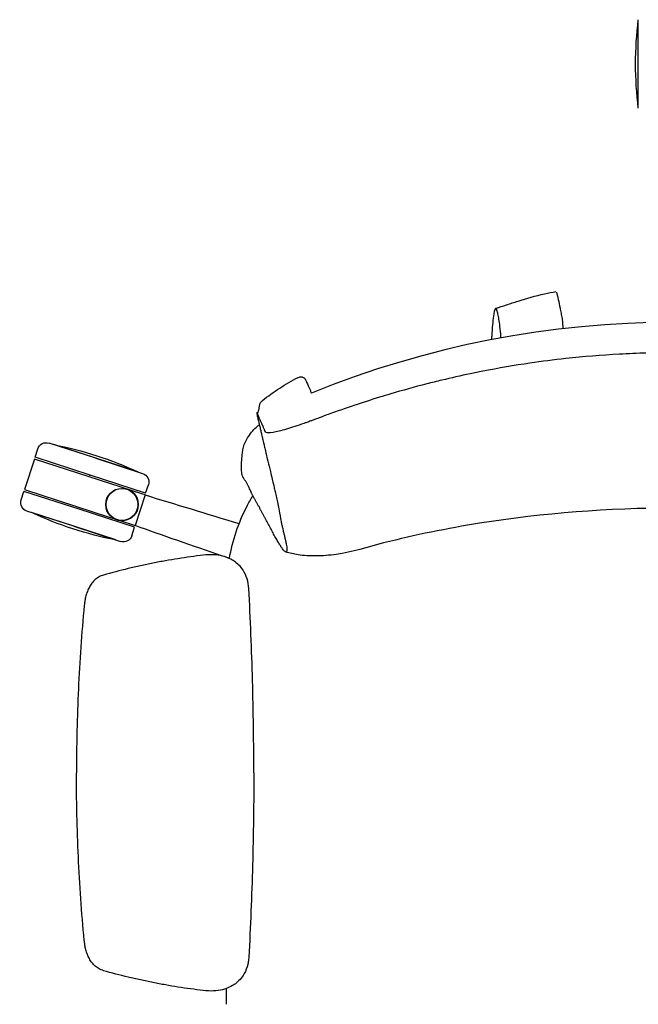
# Model space of a CAD drawing. Header units: metres. Extents: x 1.1 to 14.9, y -7.2 to 0.
# Tile 7 of 22: x 4.947 to 5.293, y -2.544 to -1.993. Entities that reach past the tile are written whole.
import ezdxf

# ---------------------------------------------------------------- set-up
doc = ezdxf.new("R2010")
doc.units = ezdxf.units.M
doc.header["$MEASUREMENT"] = 0
doc.layers.add('2D_Any', color=251, linetype='Continuous')
doc.layers.add('72_AIX_TNKFLEX_D3_FLEX_RUEDA_ESTANDAR', color=7, linetype='Continuous')

# ---------------------------------------------------------------- blocks, each defined once
blk = doc.blocks.new('72AIX_TNKFLEX_D3_CRON_RUEDA_1')
blk.add_circle((0, 0), 0.009000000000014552)
blk.add_point((0.009999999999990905, 0.02200000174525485, -0.06900000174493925))
blk = doc.blocks.new('2D_fLEX')
at = {"layer": '2D_Any'}
for p, q in [((-0.01960123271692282, 0.6612679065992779), (-0.01960123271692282, 0.6860159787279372)), ((-0.01960123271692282, 0.636519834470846), (-0.01960123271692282, 0.6612679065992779)), ((-0.3568676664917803, 0.441306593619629), (-0.3553230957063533, 0.4460602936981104)), ((-0.322867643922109, 0.4407756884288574), (-0.3490227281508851, 0.4492704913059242)), ((-0.32286764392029, 0.4407756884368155), (-0.3464044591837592, 0.4484232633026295)), ((-0.3259583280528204, 0.4312635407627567), (-0.3568676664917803, 0.4413065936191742)), ((-0.3228676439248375, 0.4407756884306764), (-0.2967146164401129, 0.4322745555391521)), ((-0.2993308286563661, 0.4331281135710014), (-0.3228676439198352, 0.4407756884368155)), ((-0.3571766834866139, 0.4403555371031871), (-0.3627389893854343, 0.4232365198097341)), ((-0.2965313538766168, 0.4206506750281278), (-0.3571766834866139, 0.4403555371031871)), ((-0.2950489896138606, 0.4212204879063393), (-0.3259583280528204, 0.4312635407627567)), ((-0.2950489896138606, 0.421220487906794), (-0.2935044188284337, 0.4259741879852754)), ((-0.3645925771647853, 0.417531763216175), (-0.3630480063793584, 0.4222854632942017)), ((-0.3321386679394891, 0.4122424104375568), (-0.3630480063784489, 0.4222854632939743)), ((-0.3627389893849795, 0.4232365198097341), (-0.3153736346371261, 0.4078465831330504)), ((-0.2953580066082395, 0.4202694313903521), (-0.3009203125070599, 0.4031504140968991)), ((-0.2953580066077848, 0.4202694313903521), (-0.2965313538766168, 0.4206506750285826)), ((-0.3352293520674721, 0.4027302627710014), (-0.3613823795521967, 0.4112313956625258)), ((-0.3352293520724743, 0.4027302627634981), (-0.3587661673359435, 0.4103778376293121)), ((-0.3012293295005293, 0.4021993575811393), (-0.3321386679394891, 0.4122424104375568)), ((-0.3153736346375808, 0.4078465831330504), (-0.3134762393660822, 0.4072300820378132)), ((-0.3352293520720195, 0.4027302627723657), (-0.3090742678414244, 0.3942354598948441)), ((-0.3116925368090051, 0.3950826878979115), (-0.3352293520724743, 0.4027302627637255)), ((-0.3134646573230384, 0.4072263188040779), (-0.3134646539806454, 0.4072263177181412)), ((-0.3134646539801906, 0.4072263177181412), (-0.3109064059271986, 0.4063950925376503)), ((-0.3109064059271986, 0.4063950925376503), (-0.310465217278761, 0.4062517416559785)), ((-0.3104652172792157, 0.4062517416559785), (-0.3100746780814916, 0.4061248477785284)), ((-0.3100746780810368, 0.4061248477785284), (-0.3009203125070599, 0.4031504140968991)), ((-0.3027739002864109, 0.3974456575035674), (-0.301229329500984, 0.4021993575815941))]:
    blk.add_line(p, q, dxfattribs=at)
blk.add_circle((-0.3081252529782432, 0.4149546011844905, -0.005026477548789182), 0.00900000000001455, dxfattribs=at)
at = {"layer": '2D_Any', "extrusion": (0, 0, -1)}
for centre, radius, start, end in [((-0.1840320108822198, 0.6612679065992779), 0.205131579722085, 353.070678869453, 6.929321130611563), ((0.3505678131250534, 0.4445152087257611), 0.004999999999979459, 18.00000000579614, 108.0000000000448), ((0.3857937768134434, 0.2471089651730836), 0.2051315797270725, 101.0706788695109, 114.9293211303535), ((0.2982597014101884, 0.4275192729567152), 0.005000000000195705, 108.0000000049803, 197.9999999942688), ((0.3598372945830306, 0.4159866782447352), 0.005000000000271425, 287.999999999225, 17.99999999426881), ((0.2723032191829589, 0.5963969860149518), 0.205131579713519, 281.0706788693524, 294.9293211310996), ((0.3075291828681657, 0.3989907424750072), 0.004999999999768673, 197.9999999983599, 287.9999999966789)]:
    blk.add_arc(centre, radius, start, end, dxfattribs=at)
at = {"layer": '2D_Any'}
for centre, radius, start, end in [((2.800171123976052e-05, -0.02102745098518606), 0.5378386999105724, 67.8315600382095, 112.1087343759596), ((-0.3081252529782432, 0.4149546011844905), 0.008999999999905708, 254.3163057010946, 60.4856897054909), ((-0.308125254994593, 0.4149545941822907), 0.008999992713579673, 253.6228429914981, 254.3163060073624)]:
    blk.add_arc(centre, radius, start, end, dxfattribs=at)
for centre, major_axis, ratio, start_param, end_param in [((-0.2077738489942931, 0.4820678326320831), (0.003001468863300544, 0.000335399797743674), 0.9963552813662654, 0.2356565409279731, 0.3256783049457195), ((-0.1914195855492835, 0.4789659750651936), (-0.0008538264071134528, 0.002875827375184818), 9.462662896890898e-05, 2.608948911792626e-06, 0.004773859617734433), ((-0.1742104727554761, 0.4633199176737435), (-0.003531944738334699, 0.007178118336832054), 0.1061957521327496, -0.03428790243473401, -1.96410534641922e-08), ((-0.2160832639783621, 0.4561650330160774), (0.002149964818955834, 0.001937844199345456), 0.0001098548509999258, -4.747172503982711e-07, 0.0004683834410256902), ((-0.3081252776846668, 0.4149545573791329), (0.004433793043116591, 0.007832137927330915), 0.0007170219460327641, 1.100533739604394e-08, 0.002868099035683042)]:
    blk.add_ellipse(centre, major_axis=major_axis, ratio=ratio, start_param=start_param, end_param=end_param, dxfattribs=at)
at = {"layer": '2D_Any', "extrusion": (0, 0, -1)}
blk.add_ellipse((-0.2052158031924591, 0.4762267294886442), major_axis=(0.002790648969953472, 0.001114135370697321), ratio=0.9957149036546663, start_param=-0.01381025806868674, end_param=0.0272822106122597, dxfattribs=at)
at = {"layer": '2D_Any'}
for points, knots in [([(-0.09934451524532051, 0.5245811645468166), (-0.0973456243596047, 0.5252510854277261), (-0.0953128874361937, 0.5259235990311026), (-0.09114101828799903, 0.5272810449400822), (-0.08898771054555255, 0.5279695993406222), (-0.0820075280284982, 0.5301506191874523), (-0.07714849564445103, 0.5316147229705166), (-0.06992093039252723, 0.533251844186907), (-0.06778628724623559, 0.5336700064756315), (-0.0656228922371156, 0.5339927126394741)], [0, 0, 0, 0, 0.00633566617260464, 0.00633566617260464, 0.01349146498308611, 0.01349146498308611, 0.02978367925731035, 0.02978367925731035, 0.03638421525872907, 0.03638421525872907, 0.03638421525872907, 0.03638421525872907]), ([(-0.06541081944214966, 0.5337486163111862), (-0.06502723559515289, 0.5323659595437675), (-0.06468956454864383, 0.5309664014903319), (-0.06401856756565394, 0.5279762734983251), (-0.06369385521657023, 0.5263845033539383), (-0.06318380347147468, 0.5238357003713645), (-0.06299776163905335, 0.5228933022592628), (-0.06260758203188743, 0.5209251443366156), (-0.06239715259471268, 0.519868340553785), (-0.06219457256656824, 0.5188775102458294)], [0, 0, 0, 0, 0.004304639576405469, 0.004304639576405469, 0.009504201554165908, 0.009504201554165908, 0.01246603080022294, 0.01246603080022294, 0.0155851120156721, 0.0155851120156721, 0.0155851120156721, 0.0155851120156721]), ([(-0.0985536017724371, 0.523292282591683), (-0.09859035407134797, 0.5234157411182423), (-0.09894274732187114, 0.5245995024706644), (-0.09963904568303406, 0.5250538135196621), (-0.1006493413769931, 0.5207590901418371), (-0.101308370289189, 0.5132729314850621), (-0.1016352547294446, 0.5076668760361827), (-0.1016733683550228, 0.5069825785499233)], [142.4320885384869, 142.4320885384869, 142.4320885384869, 142.4320885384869, 145.0307449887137, 167.3488695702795, 191.8412937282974, 220.5331145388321, 224.4008056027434, 224.4008056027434, 224.4008056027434, 224.4008056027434]), ([(-0.09634600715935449, 0.5079859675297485), (-0.09636814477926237, 0.5082977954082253), (-0.09652130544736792, 0.5103930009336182), (-0.09685450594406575, 0.5141855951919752), (-0.09743849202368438, 0.5185940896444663), (-0.09799068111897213, 0.5211767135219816), (-0.09839589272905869, 0.5226995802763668), (-0.0985536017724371, 0.523292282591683)], [59.45701128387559, 59.45701128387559, 59.45701128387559, 59.45701128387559, 64.2754460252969, 91.31461360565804, 112.7750438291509, 130.8895166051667, 142.4320885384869, 142.4320885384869, 142.4320885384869, 142.4320885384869]), ([(-0.06210857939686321, 0.5182480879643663), (-0.06198385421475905, 0.5169248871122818), (-0.06191826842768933, 0.5157475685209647), (-0.0618407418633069, 0.5141659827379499), (-0.06181892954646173, 0.5136625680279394), (-0.06180026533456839, 0.5131858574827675)], [0, 0, 0, 0, 0.004827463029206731, 0.004827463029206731, 0.007251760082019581, 0.007251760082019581, 0.007251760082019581, 0.007251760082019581]), ([(3.360993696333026e-05, 0.4998003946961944), (-0.004997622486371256, 0.4998001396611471), (-0.01002748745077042, 0.4997314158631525), (-0.02008675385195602, 0.4994567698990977), (-0.02511289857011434, 0.4992509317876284), (-0.04018178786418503, 0.4984279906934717), (-0.05020443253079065, 0.4976060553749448), (-0.06685508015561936, 0.4957853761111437), (-0.07350399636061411, 0.4949372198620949), (-0.08898082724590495, 0.4926717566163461), (-0.09777346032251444, 0.4911668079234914), (-0.1089089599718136, 0.4889786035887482), (-0.1112434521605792, 0.4885041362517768), (-0.1188877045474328, 0.4868996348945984), (-0.1241853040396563, 0.4857071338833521), (-0.1322575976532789, 0.4837687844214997), (-0.1350734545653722, 0.4830702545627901), (-0.1446722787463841, 0.4806073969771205), (-0.1514122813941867, 0.47874332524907), (-0.1601303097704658, 0.4761666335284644), (-0.1622181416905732, 0.4755368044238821), (-0.16929348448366, 0.4733606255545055), (-0.1740508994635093, 0.4718181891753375), (-0.1799756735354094, 0.4698174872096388), (-0.1814358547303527, 0.4693189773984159), (-0.1858600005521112, 0.4677947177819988), (-0.1879035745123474, 0.4670879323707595), (-0.1924563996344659, 0.4654435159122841), (-0.1934685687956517, 0.4650745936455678), (-0.1965057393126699, 0.4639513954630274), (-0.1972730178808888, 0.4636661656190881), (-0.1992166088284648, 0.4629406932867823), (-0.1997949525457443, 0.4627219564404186), (-0.2010494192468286, 0.4622526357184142), (-0.2015248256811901, 0.462075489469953), (-0.2022311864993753, 0.4618140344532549), (-0.202464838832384, 0.4617278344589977), (-0.2030726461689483, 0.4615044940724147), (-0.2034414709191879, 0.4613698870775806), (-0.2041987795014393, 0.4610952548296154), (-0.2045920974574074, 0.4609536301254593), (-0.2055195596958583, 0.4606219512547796), (-0.2060562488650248, 0.4604318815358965), (-0.2101090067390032, 0.4590113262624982), (-0.2134377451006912, 0.4579291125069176), (-0.2193435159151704, 0.4562046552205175), (-0.2218581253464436, 0.4555831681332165), (-0.2260083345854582, 0.4548848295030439), (-0.2271197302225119, 0.4549528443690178), (-0.2277619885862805, 0.4552161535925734), (-0.2278523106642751, 0.4552710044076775), (-0.2279900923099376, 0.455394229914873), (-0.2280352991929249, 0.4554550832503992), (-0.2281113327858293, 0.4556034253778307), (-0.2281274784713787, 0.4556541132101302), (-0.2282156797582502, 0.4558856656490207), (-0.2282358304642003, 0.4559414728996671), (-0.2283703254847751, 0.4562104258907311), (-0.2284517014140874, 0.4563694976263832), (-0.2285985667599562, 0.4567176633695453), (-0.2286351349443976, 0.4568742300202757), (-0.2288753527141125, 0.4573948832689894), (-0.228961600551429, 0.4575608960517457), (-0.2291828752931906, 0.4580648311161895), (-0.2292554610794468, 0.4582738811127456), (-0.2295506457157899, 0.4589912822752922), (-0.2296681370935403, 0.4592077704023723), (-0.2299228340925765, 0.4597419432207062), (-0.2300031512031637, 0.4599202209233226), (-0.2302008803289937, 0.4603959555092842), (-0.230307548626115, 0.4606647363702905), (-0.2305546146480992, 0.4612456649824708), (-0.230660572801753, 0.4614828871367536), (-0.2311421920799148, 0.4625594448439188), (-0.2311792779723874, 0.462667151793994), (-0.2315292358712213, 0.4634663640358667), (-0.2315844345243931, 0.463591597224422), (-0.231651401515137, 0.4637432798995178), (-0.2316687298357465, 0.4637824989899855), (-0.2317738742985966, 0.4640211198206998), (-0.2318653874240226, 0.4642307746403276), (-0.2319807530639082, 0.4644951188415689), (-0.2320153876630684, 0.4645744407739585), (-0.2320902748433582, 0.4647478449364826), (-0.2321307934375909, 0.4648424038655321), (-0.2322390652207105, 0.4650936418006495), (-0.2323143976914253, 0.4652669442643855), (-0.2324476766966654, 0.4655581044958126), (-0.2325065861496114, 0.465680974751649), (-0.2326057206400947, 0.4658784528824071), (-0.2326472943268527, 0.4659571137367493), (-0.2327021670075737, 0.4660517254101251), (-0.2327191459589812, 0.4660792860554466), (-0.2327881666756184, 0.4661825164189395), (-0.2328268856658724, 0.4662138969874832), (-0.2328523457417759, 0.4662064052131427)], [0, 0, 0, 0, 1.509369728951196, 1.509369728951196, 3.018978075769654, 3.018978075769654, 6.038004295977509, 6.038004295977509, 8.045456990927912, 8.045456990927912, 10.71213706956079, 10.71213706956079, 11.42054897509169, 11.42054897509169, 13.03543194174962, 13.03543194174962, 13.89046568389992, 13.89046568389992, 15.94446210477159, 15.94446210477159, 16.59211480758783, 16.59211480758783, 18.14505736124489, 18.14505736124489, 18.62549573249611, 18.62549573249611, 19.54529406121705, 19.54529406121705, 19.92912656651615, 19.92912656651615, 20.08358744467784, 20.08358744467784, 20.33250472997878, 20.33250472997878, 20.48196052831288, 20.48196052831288, 20.55593665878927, 20.55593665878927, 20.6746245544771, 20.6746245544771, 20.80294451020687, 20.80294451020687, 20.98127392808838, 20.98127392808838, 22.1595255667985, 22.1595255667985, 23.35081861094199, 23.35081861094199, 24.70846548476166, 24.70846548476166, 24.99997342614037, 24.99997342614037, 25.26813701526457, 25.26813701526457, 25.53513170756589, 25.53513170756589, 25.82969512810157, 25.82969512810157, 25.97650837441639, 25.97650837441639, 26.19714619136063, 26.19714619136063, 26.30772301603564, 26.30772301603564, 26.44205415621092, 26.44205415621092, 26.62878234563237, 26.62878234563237, 26.75444602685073, 26.75444602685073, 26.86240943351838, 26.86240943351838, 26.94736695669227, 26.94736695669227, 27.25597132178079, 27.25597132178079, 27.31444368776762, 27.31444368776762, 27.32628530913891, 27.32628530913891, 27.39293858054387, 27.39293858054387, 27.40758656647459, 27.40758656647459, 27.42453626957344, 27.42453626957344, 27.45336382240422, 27.45336382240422, 27.47984152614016, 27.47984152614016, 27.50321932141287, 27.50321932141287, 27.5147776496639, 27.5147776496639, 27.55371148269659, 27.55371148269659, 27.55371148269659, 27.55371148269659]), ([(-0.2097758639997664, 0.4860236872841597), (-0.2094623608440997, 0.4861838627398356), (-0.2091147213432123, 0.4862904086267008), (-0.2084734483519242, 0.4863766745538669), (-0.208170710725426, 0.4863696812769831), (-0.207661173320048, 0.4862910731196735), (-0.2074443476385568, 0.4862263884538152), (-0.2070582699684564, 0.4860709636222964), (-0.2068899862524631, 0.4859779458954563), (-0.2065577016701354, 0.4857637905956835), (-0.2064165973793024, 0.4856444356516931), (-0.2061401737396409, 0.4853855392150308), (-0.2060373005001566, 0.4852608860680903), (-0.2057653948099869, 0.484910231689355), (-0.2056647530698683, 0.484732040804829), (-0.2053054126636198, 0.4840696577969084), (-0.205126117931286, 0.4836203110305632), (-0.2049337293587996, 0.4830920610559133)], [0, 0, 0, 0, 0.001094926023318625, 0.001094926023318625, 0.002074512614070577, 0.002074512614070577, 0.002961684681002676, 0.002961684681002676, 0.003924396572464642, 0.003924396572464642, 0.005259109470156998, 0.005259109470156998, 0.007267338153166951, 0.007267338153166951, 0.01168658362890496, 0.01168658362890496, 0.02429162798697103, 0.02429162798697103, 0.02429162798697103, 0.02429162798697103]), ([(-0.2097758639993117, 0.4860236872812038), (-0.209775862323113, 0.4860236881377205), (-0.2097758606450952, 0.4860236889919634), (-0.209775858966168, 0.4860236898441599), (-0.209775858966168, 0.4860236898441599), (-0.2097758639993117, 0.4860236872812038), (-0.2097758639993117, 0.4860236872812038)], [31.15404722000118, 31.15404722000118, 31.15404722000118, 31.15404722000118, 31.1553392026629, 31.1553392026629, 31.1553392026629, 31.15533920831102, 31.15533920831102, 31.15533920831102, 31.15533920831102]), ([(-0.2321624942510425, 0.4664066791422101), (-0.231777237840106, 0.4677256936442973), (-0.23167451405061, 0.4682968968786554), (-0.2315205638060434, 0.4691591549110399), (-0.2314670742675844, 0.4694592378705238), (-0.2313549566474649, 0.4700706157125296), (-0.2312954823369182, 0.4703848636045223), (-0.2312368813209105, 0.4706804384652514)], [0, 0, 0, 0, 0.001740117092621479, 0.001740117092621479, 0.002650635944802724, 0.002650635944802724, 0.003606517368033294, 0.003606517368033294, 0.003606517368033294, 0.003606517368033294]), ([(-0.231236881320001, 0.4706804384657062), (-0.2312368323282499, 0.4706806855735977), (-0.2312367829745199, 0.4706809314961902), (-0.2312367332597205, 0.4706811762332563), (-0.2312367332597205, 0.4706811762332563), (-0.231236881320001, 0.4706804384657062), (-0.231236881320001, 0.4706804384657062)], [35.55275655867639, 35.55275655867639, 35.55275655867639, 35.55275655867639, 35.58255812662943, 35.58255812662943, 35.58255812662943, 35.5825588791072, 35.5825588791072, 35.5825588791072, 35.5825588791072]), ([(-0.231236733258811, 0.4706811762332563), (-0.2311889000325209, 0.4709166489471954), (-0.231107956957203, 0.4712211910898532), (-0.2308424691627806, 0.4718246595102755), (-0.2306732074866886, 0.4721127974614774), (-0.2302693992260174, 0.4726272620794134), (-0.2300353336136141, 0.4728647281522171), (-0.229755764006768, 0.4730883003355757)], [0, 0, 0, 0, 0.001376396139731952, 0.001376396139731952, 0.002585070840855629, 0.002585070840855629, 0.003728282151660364, 0.003728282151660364, 0.003728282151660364, 0.003728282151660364]), ([(-0.229755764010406, 0.473088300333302), (-0.2297555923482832, 0.4730884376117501), (-0.2297554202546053, 0.4730885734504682), (-0.2297552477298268, 0.4730887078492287), (-0.2297552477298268, 0.4730887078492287), (-0.229755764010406, 0.473088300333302), (-0.229755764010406, 0.473088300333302)], [37.82206296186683, 37.82206296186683, 37.82206296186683, 37.82206296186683, 37.85586373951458, 37.85586373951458, 37.85586373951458, 37.85586439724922, 37.85586439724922, 37.85586439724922, 37.85586439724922]), ([(-0.2328523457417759, 0.4662064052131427), (-0.2328550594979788, 0.4662056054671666), (-0.232857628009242, 0.4662043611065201), (-0.2328993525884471, 0.4661754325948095), (-0.2329023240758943, 0.4660319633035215), (-0.2328301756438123, 0.4654575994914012), (-0.2327409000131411, 0.464982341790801), (-0.2325434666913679, 0.4640675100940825), (-0.2324700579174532, 0.4637402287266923), (-0.2322195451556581, 0.4626560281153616), (-0.2320536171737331, 0.4619712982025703), (-0.2317522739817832, 0.4606997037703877), (-0.2316785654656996, 0.4603859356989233), (-0.2315679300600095, 0.4599136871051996), (-0.2315267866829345, 0.4597378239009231), (-0.231406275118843, 0.4592212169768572), (-0.2313262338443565, 0.4588763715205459), (-0.2309973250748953, 0.4574612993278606), (-0.2309110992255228, 0.4570946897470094), (-0.2305432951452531, 0.4555464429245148), (-0.2303882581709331, 0.454899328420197), (-0.2300895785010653, 0.4536434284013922), (-0.2299835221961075, 0.4531955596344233), (-0.2297799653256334, 0.4523341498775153), (-0.2296946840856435, 0.4519725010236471), (-0.2294458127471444, 0.4509143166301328), (-0.2292494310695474, 0.4500707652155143), (-0.2286450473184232, 0.4475023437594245), (-0.22843640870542, 0.4466213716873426), (-0.2280328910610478, 0.4449174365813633), (-0.2278392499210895, 0.444099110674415), (-0.2272339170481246, 0.4415326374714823), (-0.2272334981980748, 0.4415277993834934), (-0.2262180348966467, 0.4372196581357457), (-0.2257912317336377, 0.435411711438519), (-0.2249831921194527, 0.4319849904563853), (-0.2247504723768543, 0.4309977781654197), (-0.2232386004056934, 0.4245857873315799), (-0.2231372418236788, 0.4241564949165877), (-0.2221238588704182, 0.4198606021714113), (-0.2216191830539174, 0.4177212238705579), (-0.2210701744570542, 0.415393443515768)], [27.55371148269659, 27.55371148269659, 27.55371148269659, 27.55371148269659, 27.5578719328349, 27.5578719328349, 27.62548724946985, 27.62548724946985, 27.70522600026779, 27.70522600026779, 27.74266060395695, 27.74266060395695, 27.81993418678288, 27.81993418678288, 27.84588686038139, 27.84588686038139, 27.85995839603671, 27.85995839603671, 27.88967802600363, 27.88967802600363, 27.98063562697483, 27.98063562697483, 28.06264292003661, 28.06264292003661, 28.1087465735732, 28.1087465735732, 28.14264091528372, 28.14264091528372, 28.20856236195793, 28.20856236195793, 28.24269221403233, 28.24269221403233, 28.27580351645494, 28.27580351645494, 28.34241326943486, 28.34241326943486, 28.3969041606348, 28.3969041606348, 28.43097592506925, 28.43097592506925, 28.49751527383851, 28.49751527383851, 28.57060894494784, 28.57060894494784, 28.57060894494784, 28.57060894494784]), ([(-0.2406510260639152, 0.4454679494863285), (-0.2403831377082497, 0.4474133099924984), (-0.2396287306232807, 0.4494450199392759), (-0.2373124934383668, 0.4535155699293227), (-0.2356985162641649, 0.4556147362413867), (-0.2331653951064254, 0.4581595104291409), (-0.2325482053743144, 0.458737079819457), (-0.2319011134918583, 0.4593011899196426)], [0, 0, 0, 0, 0.009008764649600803, 0.009008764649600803, 0.01811997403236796, 0.01811997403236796, 0.0208408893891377, 0.0208408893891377, 0.0208408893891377, 0.0208408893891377]), ([(-0.2357660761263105, 0.4213046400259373), (-0.2359256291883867, 0.4216404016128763), (-0.2360819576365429, 0.4219771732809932), (-0.2362372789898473, 0.4223144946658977), (-0.2363529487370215, 0.4225657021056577), (-0.2364680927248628, 0.4228172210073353), (-0.2365836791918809, 0.4230688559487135), (-0.2367891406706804, 0.4235161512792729), (-0.2369960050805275, 0.4239638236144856), (-0.2372097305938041, 0.4244107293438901), (-0.2372776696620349, 0.424552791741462), (-0.2373462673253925, 0.4246947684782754), (-0.2374157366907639, 0.4248366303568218), (-0.2374600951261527, 0.4249272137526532), (-0.2375048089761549, 0.4250177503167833), (-0.2375499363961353, 0.4251082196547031), (-0.237665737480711, 0.42534037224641), (-0.2377843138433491, 0.4255720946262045), (-0.237906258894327, 0.4258029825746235), (-0.2380282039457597, 0.4260338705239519), (-0.2381536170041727, 0.4262639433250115), (-0.2382833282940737, 0.4264928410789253), (-0.2383015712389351, 0.4265250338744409), (-0.2383198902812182, 0.426557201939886), (-0.2383382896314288, 0.4265893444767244), (-0.2384507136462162, 0.426785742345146), (-0.2385661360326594, 0.4269811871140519), (-0.2386844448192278, 0.4271757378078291), (-0.2388221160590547, 0.4274021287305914), (-0.2389637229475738, 0.4276273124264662), (-0.23910826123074, 0.4278512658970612), (-0.2392052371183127, 0.4280015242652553), (-0.2393032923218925, 0.4281512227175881), (-0.2394022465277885, 0.4283003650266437), (-0.239598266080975, 0.4285958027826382), (-0.2397978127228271, 0.4288890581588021), (-0.2399904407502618, 0.4291839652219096), (-0.2401353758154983, 0.429405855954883), (-0.2402770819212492, 0.4296287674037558), (-0.2404098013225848, 0.4298541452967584), (-0.2404365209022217, 0.4298995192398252), (-0.2404628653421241, 0.4299449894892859), (-0.2404887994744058, 0.4299905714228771), (-0.2405916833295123, 0.4301714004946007), (-0.2406881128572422, 0.4303539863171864), (-0.2407747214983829, 0.4305395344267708), (-0.240883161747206, 0.4307718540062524), (-0.2409762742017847, 0.4310088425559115), (-0.2410474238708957, 0.4312526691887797), (-0.2410994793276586, 0.4314310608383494), (-0.2411399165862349, 0.4316131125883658), (-0.241165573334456, 0.4317994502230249), (-0.241170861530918, 0.4318378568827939), (-0.2411755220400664, 0.4318764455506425), (-0.2411795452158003, 0.431915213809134)], [0, 0, 0, 0, 0.0716480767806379, 0.0716480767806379, 0.0716480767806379, 0.1250052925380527, 0.1250052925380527, 0.1250052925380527, 0.219850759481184, 0.219850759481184, 0.219850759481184, 0.2500002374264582, 0.2500002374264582, 0.2500002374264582, 0.269251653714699, 0.269251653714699, 0.269251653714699, 0.318652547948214, 0.318652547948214, 0.318652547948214, 0.368053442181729, 0.368053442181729, 0.368053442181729, 0.375001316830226, 0.375001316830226, 0.375001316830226, 0.417454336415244, 0.417454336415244, 0.417454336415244, 0.46685523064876, 0.46685523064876, 0.46685523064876, 0.5000000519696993, 0.5000000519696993, 0.5000000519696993, 0.56565701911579, 0.56565701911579, 0.56565701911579, 0.615057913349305, 0.615057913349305, 0.615057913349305, 0.6250034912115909, 0.6250034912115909, 0.6250034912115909, 0.664458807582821, 0.664458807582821, 0.664458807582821, 0.713859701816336, 0.713859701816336, 0.713859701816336, 0.7500030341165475, 0.7500030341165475, 0.7500030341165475, 0.7574526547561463, 0.7574526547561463, 0.7574526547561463, 0.7574526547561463]), ([(-0.2482422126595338, 0.3847622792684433), (-0.2463979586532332, 0.3948369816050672), (-0.2431648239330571, 0.4047163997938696), (-0.2374226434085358, 0.4157755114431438), (-0.2362653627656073, 0.4178267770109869), (-0.2350435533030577, 0.4198355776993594)], [0.01045029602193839, 0.01045029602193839, 0.01045029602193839, 0.01045029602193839, 0.04094457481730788, 0.04094457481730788, 0.0480468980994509, 0.0480468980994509, 0.0480468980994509, 0.0480468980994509]), ([(-0.2210701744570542, 0.4153934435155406), (-0.2196787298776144, 0.4068467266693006), (-0.2192464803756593, 0.4050141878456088), (-0.218658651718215, 0.4025197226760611), (-0.2181884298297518, 0.40053040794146), (-0.2178003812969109, 0.3988790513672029), (-0.2174884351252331, 0.397553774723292), (-0.2172513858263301, 0.3965538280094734), (-0.2170129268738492, 0.3955519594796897), (-0.216781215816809, 0.3945651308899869), (-0.2165699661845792, 0.3936213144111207), (-0.2163311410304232, 0.3924524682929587), (-0.2161221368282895, 0.3911811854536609), (-0.2160059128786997, 0.3899522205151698), (-0.216032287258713, 0.3890446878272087), (-0.2162061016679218, 0.3884824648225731), (-0.2165331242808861, 0.3882916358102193), (-0.2170219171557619, 0.3885005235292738), (-0.2176727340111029, 0.3891165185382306), (-0.2184742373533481, 0.3901130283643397), (-0.2194160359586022, 0.3914624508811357), (-0.2204978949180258, 0.3931658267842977), (-0.2215158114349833, 0.3948872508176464), (-0.2224018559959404, 0.3964482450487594), (-0.2233314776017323, 0.3981211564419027), (-0.2245512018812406, 0.4003726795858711), (-0.2260330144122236, 0.4031426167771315), (-0.2272682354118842, 0.4054268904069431), (-0.2282401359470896, 0.4072437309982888), (-0.2289564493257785, 0.408607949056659), (-0.2296636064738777, 0.4099765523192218), (-0.2303728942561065, 0.4113475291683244), (-0.2310956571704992, 0.4127187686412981), (-0.2318418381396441, 0.4140865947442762), (-0.2326128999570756, 0.4154493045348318), (-0.2333954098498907, 0.4168089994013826), (-0.2341654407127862, 0.4181709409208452), (-0.2349005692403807, 0.4195406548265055), (-0.2354232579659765, 0.4205876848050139), (-0.2357056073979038, 0.4211773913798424), (-0.2357660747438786, 0.4213046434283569)], [0, 0, 0, 0, 0.0622580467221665, 0.0974619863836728, 0.132665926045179, 0.167869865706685, 0.185471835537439, 0.203073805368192, 0.220675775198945, 0.238277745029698, 0.255879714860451, 0.273481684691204, 0.308685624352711, 0.343889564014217, 0.379093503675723, 0.41429744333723, 0.449501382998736, 0.484705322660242, 0.519909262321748, 0.555113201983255, 0.590317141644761, 0.625521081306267, 0.660725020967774, 0.678326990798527, 0.69592896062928, 0.731132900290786, 0.766336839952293, 0.801540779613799, 0.819142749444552, 0.836744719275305, 0.854346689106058, 0.871948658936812, 0.889550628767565, 0.907152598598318, 0.924754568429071, 0.942356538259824, 0.959958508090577, 0.97756047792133, 0.995162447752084, 1, 1, 1, 1]), ([(3.378446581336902e-05, 0.4129164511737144), (-0.03619910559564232, 0.4128931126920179), (-0.07258865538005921, 0.4101040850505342), (-0.1264027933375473, 0.4015512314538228), (-0.1443281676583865, 0.397873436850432), (-0.1708361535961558, 0.3911915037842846), (-0.1795239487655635, 0.3882068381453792), (-0.1922614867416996, 0.3864966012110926), (-0.1960930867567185, 0.3861852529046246), (-0.2032502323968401, 0.386105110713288), (-0.206601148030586, 0.3863117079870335), (-0.2110041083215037, 0.3869889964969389), (-0.2121717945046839, 0.3872092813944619), (-0.2144522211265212, 0.38773168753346), (-0.2155481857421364, 0.3880340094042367), (-0.2167005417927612, 0.3883822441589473)], [0, 0, 0, 0, 0.1086992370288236, 0.1086992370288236, 0.1636896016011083, 0.1636896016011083, 0.1909077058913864, 0.1909077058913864, 0.202352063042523, 0.202352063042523, 0.2124360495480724, 0.2124360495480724, 0.2161427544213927, 0.2161427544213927, 0.2198831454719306, 0.2198831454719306, 0.2198831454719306, 0.2198831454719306]), ([(-0.2628658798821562, 0.3865868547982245), (-0.2652171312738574, 0.3862898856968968), (-0.2675686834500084, 0.385994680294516), (-0.2699166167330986, 0.3856727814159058), (-0.2722645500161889, 0.3853508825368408), (-0.2746088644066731, 0.3850022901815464), (-0.2769496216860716, 0.3846314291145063), (-0.2792903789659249, 0.384260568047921), (-0.2816275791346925, 0.3838674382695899), (-0.2839606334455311, 0.3834510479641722), (-0.2862936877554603, 0.3830346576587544), (-0.2886225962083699, 0.3825950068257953), (-0.2909469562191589, 0.3821324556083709), (-0.2932713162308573, 0.3816699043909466), (-0.2955911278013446, 0.3811844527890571), (-0.2979058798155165, 0.3806759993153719), (-0.3002206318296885, 0.3801675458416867), (-0.3025303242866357, 0.3796360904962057), (-0.3048344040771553, 0.3790813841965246), (-0.3094425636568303, 0.3779719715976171), (-0.3140282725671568, 0.3767695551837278), (-0.3185909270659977, 0.3754856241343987)], [-0.5, -0.5, -0.5, -0.5, -0.4375, -0.4375, -0.4375, -0.375, -0.375, -0.375, -0.3125, -0.3125, -0.3125, -0.25, -0.25, -0.25, -0.1875, -0.1875, -0.1875, -0.125, -0.125, -0.125, 0, 0, 0, 0]), ([(-0.2373807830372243, 0.3680036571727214), (-0.237480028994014, 0.3698064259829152), (-0.2377779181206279, 0.3716010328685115), (-0.238839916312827, 0.3750634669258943), (-0.2395959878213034, 0.376712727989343), (-0.2419288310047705, 0.3802619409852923), (-0.2436045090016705, 0.3819369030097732), (-0.2469984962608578, 0.3842212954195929), (-0.2491042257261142, 0.3853646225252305), (-0.255148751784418, 0.3868704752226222), (-0.2587319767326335, 0.387108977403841), (-0.2628658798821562, 0.3865868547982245)], [0, 0, 0, 0, 0.5416525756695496, 0.5416525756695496, 1.082176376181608, 1.082176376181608, 1.803839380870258, 1.803839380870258, 2.319924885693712, 2.319924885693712, 2.848568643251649, 2.848568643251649, 2.848568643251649, 2.848568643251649]), ([(-0.3185909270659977, 0.3754856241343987), (-0.3194476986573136, 0.3752445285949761), (-0.3202776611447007, 0.3749069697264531), (-0.3210576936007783, 0.3744786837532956), (-0.3218377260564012, 0.3740503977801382), (-0.3225678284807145, 0.3735313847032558), (-0.3232347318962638, 0.3729420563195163), (-0.3239016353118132, 0.3723527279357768), (-0.3245053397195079, 0.3716930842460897), (-0.3250473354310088, 0.3709869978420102), (-0.3255893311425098, 0.3702809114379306), (-0.3260696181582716, 0.3695283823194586), (-0.3264942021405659, 0.3687461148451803), (-0.3269187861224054, 0.3679638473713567), (-0.3272876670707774, 0.367151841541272), (-0.3276083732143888, 0.3663215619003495), (-0.3279290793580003, 0.3654912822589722), (-0.328201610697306, 0.3646427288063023), (-0.3284331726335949, 0.3637832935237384), (-0.3286647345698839, 0.3629238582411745), (-0.3288553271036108, 0.3620535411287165), (-0.3290083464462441, 0.3611767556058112), (-0.3291613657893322, 0.3602999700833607), (-0.3292768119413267, 0.3594167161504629), (-0.3293590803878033, 0.3585304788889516)], [-1, -1, -1, -1, -0.875, -0.875, -0.875, -0.75, -0.75, -0.75, -0.625, -0.625, -0.625, -0.5, -0.5, -0.5, -0.375, -0.375, -0.375, -0.25, -0.25, -0.25, -0.125, -0.125, -0.125, 0, 0, 0, 0]), ([(-0.2345673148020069, 0.2648701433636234), (-0.2345673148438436, 0.2648838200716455), (-0.2345673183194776, 0.2670463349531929), (-0.2345662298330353, 0.2713576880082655), (-0.2346125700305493, 0.2799529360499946), (-0.2347601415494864, 0.2949941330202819), (-0.2351998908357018, 0.3164785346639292), (-0.2360821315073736, 0.3422500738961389), (-0.2369083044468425, 0.3594213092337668), (-0.2373807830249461, 0.3680036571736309)], [0.4998011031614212, 0.4998011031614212, 0.4998011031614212, 0.4998011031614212, 0.5, 0.53125, 0.5625, 0.625, 0.75, 0.875, 1, 1, 1, 1]), ([(-0.3293590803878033, 0.3585304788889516), (-0.3300812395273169, 0.3507510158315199), (-0.3307241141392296, 0.3429640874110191), (-0.3312723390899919, 0.3351704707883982), (-0.3318205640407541, 0.3273768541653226), (-0.3322741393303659, 0.3195765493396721), (-0.3326370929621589, 0.3117720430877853), (-0.333000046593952, 0.3039675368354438), (-0.3332723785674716, 0.2961588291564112), (-0.3334494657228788, 0.2883479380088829), (-0.333538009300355, 0.2844424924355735), (-0.3336027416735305, 0.280536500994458), (-0.3336450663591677, 0.2766302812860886), (-0.3336662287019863, 0.2746771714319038), (-0.3336817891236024, 0.2727240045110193), (-0.333694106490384, 0.2707708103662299), (-0.3337064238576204, 0.2688176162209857), (-0.3337154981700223, 0.2668643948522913), (-0.3337154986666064, 0.2649111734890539)], [-1, -1, -1, -1, -0.875, -0.875, -0.875, -0.75, -0.75, -0.75, -0.625, -0.625, -0.625, -0.5625, -0.5625, -0.5625, -0.53125, -0.53125, -0.53125, -0.5, -0.5, -0.5, -0.5]), ([(-0.3293590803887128, 0.1712112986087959), (-0.3300812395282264, 0.1789907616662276), (-0.3307241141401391, 0.1867776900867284), (-0.3312723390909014, 0.1945713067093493), (-0.3318205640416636, 0.202364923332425), (-0.3322741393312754, 0.2101652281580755), (-0.3326370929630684, 0.2179697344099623), (-0.3330000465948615, 0.2257742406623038), (-0.3332723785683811, 0.2335829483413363), (-0.3334494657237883, 0.2413938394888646), (-0.3335380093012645, 0.245299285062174), (-0.33360274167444, 0.2492052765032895), (-0.3336450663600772, 0.253111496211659), (-0.3336662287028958, 0.2550646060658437), (-0.3336817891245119, 0.2570177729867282), (-0.3336941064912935, 0.2589709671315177), (-0.3337064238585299, 0.2609241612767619), (-0.3337154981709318, 0.2628773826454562), (-0.3337154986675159, 0.2648306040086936)], [-1, -1, -1, -1, -0.875, -0.875, -0.875, -0.75, -0.75, -0.75, -0.625, -0.625, -0.625, -0.5625, -0.5625, -0.5625, -0.53125, -0.53125, -0.53125, -0.5, -0.5, -0.5, -0.5]), ([(-0.2345673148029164, 0.2648716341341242), (-0.2345673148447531, 0.2648579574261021), (-0.2345673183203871, 0.2626954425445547), (-0.2345662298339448, 0.258384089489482), (-0.2346125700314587, 0.2497888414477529), (-0.2347601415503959, 0.2347476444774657), (-0.2351998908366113, 0.2132632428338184), (-0.2360821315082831, 0.1874917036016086), (-0.236908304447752, 0.1703204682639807), (-0.2373807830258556, 0.1617381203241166)], [0.4998011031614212, 0.4998011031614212, 0.4998011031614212, 0.4998011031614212, 0.5, 0.53125, 0.5625, 0.625, 0.75, 0.875, 1, 1, 1, 1]), ([(-0.3185909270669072, 0.1542561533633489), (-0.3194476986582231, 0.1544972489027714), (-0.3202776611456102, 0.1548348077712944), (-0.3210576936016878, 0.1552630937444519), (-0.3218377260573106, 0.1556913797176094), (-0.322567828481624, 0.1562103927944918), (-0.3232347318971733, 0.1567997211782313), (-0.3239016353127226, 0.1573890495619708), (-0.3245053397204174, 0.1580486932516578), (-0.3250473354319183, 0.1587547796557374), (-0.3255893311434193, 0.1594608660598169), (-0.3260696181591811, 0.1602133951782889), (-0.3264942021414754, 0.1609956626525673), (-0.3269187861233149, 0.1617779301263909), (-0.3272876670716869, 0.1625899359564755), (-0.3276083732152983, 0.1634202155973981), (-0.3279290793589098, 0.1642504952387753), (-0.3282016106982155, 0.1650990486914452), (-0.3284331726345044, 0.1659584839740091), (-0.3286647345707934, 0.1668179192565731), (-0.3288553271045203, 0.1676882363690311), (-0.3290083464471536, 0.1685650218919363), (-0.3291613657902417, 0.1694418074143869), (-0.3292768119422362, 0.1703250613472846), (-0.3293590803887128, 0.1712112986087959)], [-1, -1, -1, -1, -0.875, -0.875, -0.875, -0.75, -0.75, -0.75, -0.625, -0.625, -0.625, -0.5, -0.5, -0.5, -0.375, -0.375, -0.375, -0.25, -0.25, -0.25, -0.125, -0.125, -0.125, 0, 0, 0, 0]), ([(-0.2373807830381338, 0.1617381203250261), (-0.2374800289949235, 0.1599353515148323), (-0.2377779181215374, 0.158140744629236), (-0.2388399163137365, 0.1546783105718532), (-0.2395959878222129, 0.1530290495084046), (-0.24192883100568, 0.1494798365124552), (-0.24360450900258, 0.1478048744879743), (-0.2469984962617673, 0.1455204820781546), (-0.2491042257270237, 0.144377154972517), (-0.2551487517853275, 0.1428713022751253), (-0.258731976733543, 0.1426328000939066), (-0.2628658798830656, 0.143154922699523)], [0, 0, 0, 0, 0.5416525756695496, 0.5416525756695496, 1.082176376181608, 1.082176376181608, 1.803839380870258, 1.803839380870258, 2.319924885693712, 2.319924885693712, 2.848568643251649, 2.848568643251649, 2.848568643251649, 2.848568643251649]), ([(-0.2628658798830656, 0.143154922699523), (-0.2652171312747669, 0.1434518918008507), (-0.2675686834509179, 0.1437470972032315), (-0.2699166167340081, 0.1440689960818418), (-0.2722645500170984, 0.1443908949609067), (-0.2746088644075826, 0.1447394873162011), (-0.2769496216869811, 0.1451103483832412), (-0.2792903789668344, 0.1454812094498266), (-0.281627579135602, 0.1458743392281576), (-0.2839606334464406, 0.1462907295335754), (-0.2862936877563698, 0.1467071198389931), (-0.2886225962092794, 0.1471467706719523), (-0.2909469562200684, 0.1476093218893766), (-0.2932713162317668, 0.1480718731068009), (-0.2955911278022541, 0.1485573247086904), (-0.297905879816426, 0.1490657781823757), (-0.300220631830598, 0.1495742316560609), (-0.3025303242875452, 0.1501056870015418), (-0.3048344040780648, 0.1506603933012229), (-0.3094425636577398, 0.1517698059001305), (-0.3140282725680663, 0.1529722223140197), (-0.3185909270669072, 0.1542561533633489)], [-0.5, -0.5, -0.5, -0.5, -0.4375, -0.4375, -0.4375, -0.375, -0.375, -0.375, -0.3125, -0.3125, -0.3125, -0.25, -0.25, -0.25, -0.1875, -0.1875, -0.1875, -0.125, -0.125, -0.125, 0, 0, 0, 0])]:
    blk.add_open_spline(points, degree=3, knots=knots, dxfattribs=at)
for points in [[(-0.062194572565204, 0.5188775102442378), (-0.06216099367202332, 0.5187132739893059), (-0.0621326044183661, 0.5185029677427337), (-0.06210857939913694, 0.5182480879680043)], [(-0.2200923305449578, 0.4799955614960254), (-0.2167248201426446, 0.4821317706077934), (-0.2133580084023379, 0.4842056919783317), (-0.2097758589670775, 0.4860236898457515)], [(-0.2297552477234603, 0.4730887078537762), (-0.2266156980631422, 0.475534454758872), (-0.2234672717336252, 0.4778546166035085), (-0.2200923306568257, 0.4799955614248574)], [(-0.2050377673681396, 0.4833420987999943), (-0.2045014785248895, 0.4822005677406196), (-0.2038365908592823, 0.4806828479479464), (-0.2031253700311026, 0.4790061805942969)], [(-0.2031253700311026, 0.4790061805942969), (-0.2029010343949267, 0.4784773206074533), (-0.2026720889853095, 0.4779326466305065), (-0.202441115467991, 0.4773789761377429)], [(-0.1922806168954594, 0.4818364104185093), (-0.1922782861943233, 0.4818371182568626), (-0.1922759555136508, 0.4818378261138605), (-0.192273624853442, 0.4818385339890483)], [(-0.2328523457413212, 0.4662064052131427), (-0.2323927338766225, 0.4663418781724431), (-0.2321624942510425, 0.4664066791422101), (-0.2321624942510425, 0.4664066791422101)], [(-0.241180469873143, 0.4319151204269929), (-0.2414580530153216, 0.4344664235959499), (-0.2417739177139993, 0.4369624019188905), (-0.2406510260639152, 0.4454679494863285)], [(-0.2406510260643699, 0.4454679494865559), (-0.2406507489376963, 0.4454699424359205), (-0.2406504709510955, 0.445471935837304), (-0.240650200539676, 0.4454739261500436)], [(-0.2967995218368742, 0.4207326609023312), (-0.2967989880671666, 0.4207324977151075), (-0.2967984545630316, 0.4207323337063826), (-0.2967979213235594, 0.4207321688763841)], [(-0.2953580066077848, 0.4202694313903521), (-0.2788019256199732, 0.4152303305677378), (-0.2608041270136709, 0.4097279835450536), (-0.2428061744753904, 0.404225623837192)], [(-0.2521398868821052, 0.3861208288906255), (-0.2689001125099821, 0.391891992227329), (-0.2856602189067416, 0.3976630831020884), (-0.3009203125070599, 0.4031504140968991)], [(-0.2483864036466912, 0.3848283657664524), (-0.2496375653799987, 0.3852591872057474), (-0.2508887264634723, 0.3856900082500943), (-0.2521398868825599, 0.3861208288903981)], [(-0.2482455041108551, 0.384779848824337), (-0.24829247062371, 0.3847960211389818), (-0.2483394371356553, 0.3848121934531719), (-0.2483864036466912, 0.3848283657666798)], [(-0.2497530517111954, 0.1354558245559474), (-0.24976379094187, 0.1384173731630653), (-0.2497731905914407, 0.1413792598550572), (-0.249781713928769, 0.1443413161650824)]]:
    blk.add_open_spline(points, degree=3, dxfattribs=at)
blk = doc.blocks.new('339065f7-a3da-489c-9b65-940f0ac520b8')
blk.add_blockref('2D_fLEX', (-0.0002217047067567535, -0.3448422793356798, 0.005026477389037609))
at = {"layer": '72_AIX_TNKFLEX_D3_FLEX_RUEDA_ESTANDAR', "color": 0, "rotation": 72}
blk.add_blockref('72AIX_TNKFLEX_D3_CRON_RUEDA_1', (-0.3086000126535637, 0.07012280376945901, 0.07402647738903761), dxfattribs=at)

msp = doc.modelspace()

# ---------------------------------------------------------------- block references
msp.add_blockref('339065f7-a3da-489c-9b65-940f0ac520b8', (5.312852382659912, -2.334153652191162, -0.005026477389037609))

doc.saveas('drawing.dxf')
